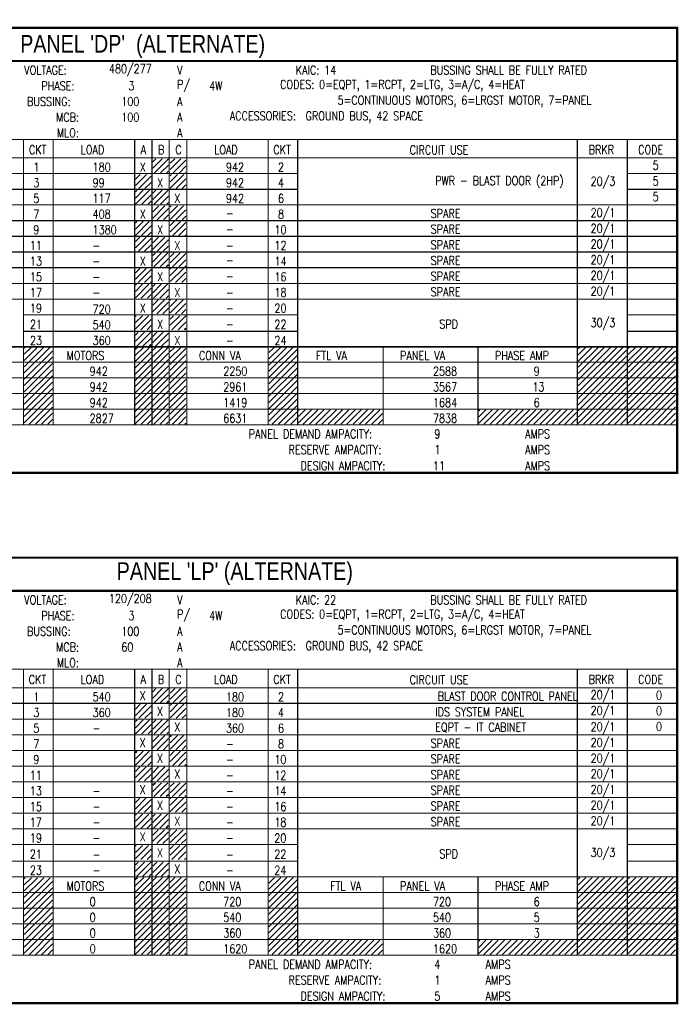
# Model space of a CAD drawing. Header units: inches. Extents: x 0.5 to 30.2, y 5.7 to 19.7.
# Tile 3 of 3: x 20.8 to 30.2, y 5.7 to 19.7. Entities that reach past the tile are written whole.
import ezdxf

# ---------------------------------------------------------------- set-up
doc = ezdxf.new("R2010")
doc.units = ezdxf.units.IN
doc.header["$MEASUREMENT"] = 0
doc.layers.add('E-ANNO-NOTE', color=2, linetype='Continuous')
doc.layers.add('G-Bgrd-Std-Scrn', color=8, linetype='Continuous', lineweight=35)
doc.styles.add('Annotative', font='romans.shx', dxfattribs={"width": 0.8, "height": 0.125})
doc.styles.add('TITLES', font='swiss.ttf', dxfattribs={"width": 0.8, "height": 0.25})
pattern_1 = [(45, (15.00845, 12.01148), (-0.04419417, 0.04419417), [])]
pattern_2 = [(45, (15.00845, 10), (-0.04419417, 0.04419417), [])]
pattern_3 = [(45, (15.00845, 4.48646), (-0.04419417, 0.04419417), [])]
pattern_4 = [(45, (15.00845, 2.48404), (-0.04419417, 0.04419417), [])]

msp = doc.modelspace()

# ---------------------------------------------------------------- hatches: boundary and pattern name
at = {"layer": 'G-Bgrd-Std-Scrn'}
h = msp.add_hatch(dxfattribs=at)
h.set_pattern_fill('ANSI31', color=256, scale=0.5)
h.set_pattern_definition(pattern_2)
h.paths.add_polyline_path([(22.918, 17.733), (22.696, 17.733), (22.696, 17.534), (22.918, 17.534)])
h = msp.add_hatch(dxfattribs=at)
h.set_pattern_fill('ANSI31', color=256, scale=0.5)
h.set_pattern_definition(pattern_2)
h.paths.add_polyline_path([(23.165, 17.733), (22.943, 17.733), (22.943, 17.534), (23.165, 17.534)])
h = msp.add_hatch(dxfattribs=at)
h.set_pattern_fill('ANSI31', color=256, scale=0.5)
h.set_pattern_definition(pattern_2)
h.paths.add_polyline_path([(22.672, 17.51), (22.45, 17.51), (22.45, 17.311), (22.672, 17.311)])
h = msp.add_hatch(dxfattribs=at)
h.set_pattern_fill('ANSI31', color=256, scale=0.5)
h.set_pattern_definition(pattern_2)
h.paths.add_polyline_path([(23.165, 17.51), (22.943, 17.51), (22.943, 17.311), (23.165, 17.311)])
h = msp.add_hatch(dxfattribs=at)
h.set_pattern_fill('ANSI31', color=256, scale=0.5)
h.set_pattern_definition(pattern_2)
h.paths.add_polyline_path([(22.672, 17.288), (22.45, 17.288), (22.45, 17.09), (22.672, 17.09)])
h = msp.add_hatch(dxfattribs=at)
h.set_pattern_fill('ANSI31', color=256, scale=0.5)
h.set_pattern_definition(pattern_2)
h.paths.add_polyline_path([(22.918, 17.288), (22.696, 17.288), (22.696, 17.09), (22.918, 17.09)])
h = msp.add_hatch(dxfattribs=at)
h.set_pattern_fill('ANSI31', color=256, scale=0.5)
h.set_pattern_definition(pattern_2)
h.paths.add_polyline_path([(22.918, 17.065), (22.696, 17.065), (22.696, 16.866), (22.918, 16.866)])
h = msp.add_hatch(dxfattribs=at)
h.set_pattern_fill('ANSI31', color=256, scale=0.5)
h.set_pattern_definition(pattern_2)
h.paths.add_polyline_path([(23.165, 17.065), (22.943, 17.065), (22.943, 16.866), (23.165, 16.866)])
h = msp.add_hatch(dxfattribs=at)
h.set_pattern_fill('ANSI31', color=256, scale=0.5)
h.set_pattern_definition(pattern_2)
h.paths.add_polyline_path([(22.672, 16.843), (22.45, 16.843), (22.45, 16.644), (22.672, 16.644)])
h = msp.add_hatch(dxfattribs=at)
h.set_pattern_fill('ANSI31', color=256, scale=0.5)
h.set_pattern_definition(pattern_2)
h.paths.add_polyline_path([(23.165, 16.843), (22.943, 16.843), (22.943, 16.644), (23.165, 16.644)])
h = msp.add_hatch(dxfattribs=at)
h.set_pattern_fill('ANSI31', color=256, scale=0.5)
h.set_pattern_definition(pattern_2)
h.paths.add_polyline_path([(22.672, 16.621), (22.45, 16.621), (22.45, 16.422), (22.672, 16.422)])
h = msp.add_hatch(dxfattribs=at)
h.set_pattern_fill('ANSI31', color=256, scale=0.5)
h.set_pattern_definition(pattern_2)
h.paths.add_polyline_path([(22.918, 16.621), (22.696, 16.621), (22.696, 16.422), (22.918, 16.422)])
h = msp.add_hatch(dxfattribs=at)
h.set_pattern_fill('ANSI31', color=256, scale=0.5)
h.set_pattern_definition(pattern_2)
h.paths.add_polyline_path([(22.918, 16.398), (22.696, 16.398), (22.696, 16.199), (22.918, 16.199)])
h = msp.add_hatch(dxfattribs=at)
h.set_pattern_fill('ANSI31', color=256, scale=0.5)
h.set_pattern_definition(pattern_2)
h.paths.add_polyline_path([(23.165, 16.398), (22.943, 16.398), (22.943, 16.199), (23.165, 16.199)])
h = msp.add_hatch(dxfattribs=at)
h.set_pattern_fill('ANSI31', color=256, scale=0.5)
h.set_pattern_definition(pattern_2)
h.paths.add_polyline_path([(22.672, 16.177), (22.45, 16.177), (22.45, 15.978), (22.672, 15.978)])
h = msp.add_hatch(dxfattribs=at)
h.set_pattern_fill('ANSI31', color=256, scale=0.5)
h.set_pattern_definition(pattern_2)
h.paths.add_polyline_path([(23.165, 16.177), (22.943, 16.177), (22.943, 15.978), (23.165, 15.978)])
h = msp.add_hatch(dxfattribs=at)
h.set_pattern_fill('ANSI31', color=256, scale=0.5)
h.set_pattern_definition(pattern_2)
h.paths.add_polyline_path([(22.672, 15.952), (22.45, 15.952), (22.45, 15.754), (22.672, 15.754)])
h = msp.add_hatch(dxfattribs=at)
h.set_pattern_fill('ANSI31', color=256, scale=0.5)
h.set_pattern_definition(pattern_2)
h.paths.add_polyline_path([(22.918, 15.952), (22.696, 15.952), (22.696, 15.754), (22.918, 15.754)])
h = msp.add_hatch(dxfattribs=at)
h.set_pattern_fill('ANSI31', color=256, scale=0.5)
h.set_pattern_definition(pattern_2)
h.paths.add_polyline_path([(22.918, 15.731), (22.696, 15.731), (22.696, 15.533), (22.918, 15.533)])
h = msp.add_hatch(dxfattribs=at)
h.set_pattern_fill('ANSI31', color=256, scale=0.5)
h.set_pattern_definition(pattern_2)
h.paths.add_polyline_path([(23.165, 15.731), (22.943, 15.731), (22.943, 15.533), (23.165, 15.533)])
h = msp.add_hatch(dxfattribs=at)
h.set_pattern_fill('ANSI31', color=256, scale=0.5)
h.set_pattern_definition(pattern_2)
h.paths.add_polyline_path([(22.672, 15.507), (22.45, 15.507), (22.45, 15.308), (22.672, 15.308)])
h = msp.add_hatch(dxfattribs=at)
h.set_pattern_fill('ANSI31', color=256, scale=0.5)
h.set_pattern_definition(pattern_2)
h.paths.add_polyline_path([(23.165, 15.507), (22.943, 15.507), (22.943, 15.308), (23.165, 15.308)])
h = msp.add_hatch(dxfattribs=at)
h.set_pattern_fill('ANSI31', color=256, scale=0.5)
h.set_pattern_definition(pattern_2)
h.paths.add_polyline_path([(22.672, 15.272), (22.45, 15.272), (22.45, 15.073), (22.672, 15.073)])
h = msp.add_hatch(dxfattribs=at)
h.set_pattern_fill('ANSI31', color=256, scale=0.5)
h.set_pattern_definition(pattern_2)
h.paths.add_polyline_path([(22.918, 15.272), (22.696, 15.272), (22.696, 15.073), (22.918, 15.073)])
h = msp.add_hatch(dxfattribs=at)
h.set_pattern_fill('ANSI31', color=256, scale=0.5)
h.set_pattern_definition(pattern_1)
h.paths.add_polyline_path([(21.273, 15.059), (20.873, 15.059), (20.873, 13.967), (21.273, 13.967)])
h = msp.add_hatch(dxfattribs=at)
h.set_pattern_fill('ANSI31', color=256, scale=0.5)
h.set_pattern_definition(pattern_1)
h.paths.add_polyline_path([(22.675, 15.062), (22.448, 15.062), (22.448, 13.968), (22.675, 13.968)])
h = msp.add_hatch(dxfattribs=at)
h.set_pattern_fill('ANSI31', color=256, scale=0.5)
h.set_pattern_definition(pattern_1)
h.paths.add_polyline_path([(22.92, 15.062), (22.694, 15.062), (22.694, 13.968), (22.92, 13.968)])
h = msp.add_hatch(dxfattribs=at)
h.set_pattern_fill('ANSI31', color=256, scale=0.5)
h.set_pattern_definition(pattern_1)
h.paths.add_polyline_path([(23.167, 15.062), (22.94, 15.062), (22.94, 13.968), (23.167, 13.968)])
h = msp.add_hatch(dxfattribs=at)
h.set_pattern_fill('ANSI31', color=256, scale=0.5)
h.set_pattern_definition(pattern_1)
h.paths.add_polyline_path([(24.743, 15.062), (24.344, 15.062), (24.344, 13.968), (24.743, 13.968)])
h = msp.add_hatch(dxfattribs=at)
h.set_pattern_fill('ANSI31', color=256, scale=0.5)
h.set_pattern_definition(pattern_1)
h.paths.add_polyline_path([(29.419, 15.062), (28.732, 15.062), (28.732, 13.968), (29.419, 13.968)])
h = msp.add_hatch(dxfattribs=at)
h.set_pattern_fill('ANSI31', color=256, scale=0.5)
h.set_pattern_definition(pattern_1)
h.paths.add_polyline_path([(30.115, 15.062), (29.442, 15.062), (29.442, 13.968), (30.115, 13.968)])
h = msp.add_hatch(dxfattribs=at)
h.set_pattern_fill('ANSI31', color=256, scale=0.5)
h.set_pattern_definition(pattern_1)
h.paths.add_polyline_path([(25.955, 14.172), (24.762, 14.172), (24.762, 13.968), (25.955, 13.968)])
h = msp.add_hatch(dxfattribs=at)
h.set_pattern_fill('ANSI31', color=256, scale=0.5)
h.set_pattern_definition(pattern_1)
h.paths.add_polyline_path([(28.709, 14.172), (27.321, 14.172), (27.321, 13.968), (28.709, 13.968)])
h = msp.add_hatch(dxfattribs=at)
h.set_pattern_fill('ANSI31', color=256, scale=0.5)
h.set_pattern_definition(pattern_4)
h.paths.add_polyline_path([(22.918, 10.217), (22.696, 10.217), (22.696, 10.018), (22.918, 10.018)])
h = msp.add_hatch(dxfattribs=at)
h.set_pattern_fill('ANSI31', color=256, scale=0.5)
h.set_pattern_definition(pattern_4)
h.paths.add_polyline_path([(23.165, 10.217), (22.943, 10.217), (22.943, 10.018), (23.165, 10.018)])
h = msp.add_hatch(dxfattribs=at)
h.set_pattern_fill('ANSI31', color=256, scale=0.5)
h.set_pattern_definition(pattern_4)
h.paths.add_polyline_path([(22.672, 9.994), (22.45, 9.994), (22.45, 9.795), (22.672, 9.795)])
h = msp.add_hatch(dxfattribs=at)
h.set_pattern_fill('ANSI31', color=256, scale=0.5)
h.set_pattern_definition(pattern_4)
h.paths.add_polyline_path([(23.165, 9.994), (22.943, 9.994), (22.943, 9.795), (23.165, 9.795)])
h = msp.add_hatch(dxfattribs=at)
h.set_pattern_fill('ANSI31', color=256, scale=0.5)
h.set_pattern_definition(pattern_4)
h.paths.add_polyline_path([(22.672, 9.772), (22.45, 9.772), (22.45, 9.574), (22.672, 9.574)])
h = msp.add_hatch(dxfattribs=at)
h.set_pattern_fill('ANSI31', color=256, scale=0.5)
h.set_pattern_definition(pattern_4)
h.paths.add_polyline_path([(22.918, 9.772), (22.696, 9.772), (22.696, 9.574), (22.918, 9.574)])
h = msp.add_hatch(dxfattribs=at)
h.set_pattern_fill('ANSI31', color=256, scale=0.5)
h.set_pattern_definition(pattern_4)
h.paths.add_polyline_path([(22.918, 9.549), (22.696, 9.549), (22.696, 9.35), (22.918, 9.35)])
h = msp.add_hatch(dxfattribs=at)
h.set_pattern_fill('ANSI31', color=256, scale=0.5)
h.set_pattern_definition(pattern_4)
h.paths.add_polyline_path([(23.165, 9.549), (22.943, 9.549), (22.943, 9.35), (23.165, 9.35)])
h = msp.add_hatch(dxfattribs=at)
h.set_pattern_fill('ANSI31', color=256, scale=0.5)
h.set_pattern_definition(pattern_4)
h.paths.add_polyline_path([(22.672, 9.327), (22.45, 9.327), (22.45, 9.128), (22.672, 9.128)])
h = msp.add_hatch(dxfattribs=at)
h.set_pattern_fill('ANSI31', color=256, scale=0.5)
h.set_pattern_definition(pattern_4)
h.paths.add_polyline_path([(23.165, 9.327), (22.943, 9.327), (22.943, 9.128), (23.165, 9.128)])
h = msp.add_hatch(dxfattribs=at)
h.set_pattern_fill('ANSI31', color=256, scale=0.5)
h.set_pattern_definition(pattern_4)
h.paths.add_polyline_path([(22.672, 9.105), (22.45, 9.105), (22.45, 8.906), (22.672, 8.906)])
h = msp.add_hatch(dxfattribs=at)
h.set_pattern_fill('ANSI31', color=256, scale=0.5)
h.set_pattern_definition(pattern_4)
h.paths.add_polyline_path([(22.918, 9.105), (22.696, 9.105), (22.696, 8.906), (22.918, 8.906)])
h = msp.add_hatch(dxfattribs=at)
h.set_pattern_fill('ANSI31', color=256, scale=0.5)
h.set_pattern_definition(pattern_4)
h.paths.add_polyline_path([(22.918, 8.882), (22.696, 8.882), (22.696, 8.684), (22.918, 8.684)])
h = msp.add_hatch(dxfattribs=at)
h.set_pattern_fill('ANSI31', color=256, scale=0.5)
h.set_pattern_definition(pattern_4)
h.paths.add_polyline_path([(23.165, 8.882), (22.943, 8.882), (22.943, 8.684), (23.165, 8.684)])
h = msp.add_hatch(dxfattribs=at)
h.set_pattern_fill('ANSI31', color=256, scale=0.5)
h.set_pattern_definition(pattern_4)
h.paths.add_polyline_path([(22.672, 8.661), (22.45, 8.661), (22.45, 8.462), (22.672, 8.462)])
h = msp.add_hatch(dxfattribs=at)
h.set_pattern_fill('ANSI31', color=256, scale=0.5)
h.set_pattern_definition(pattern_4)
h.paths.add_polyline_path([(23.165, 8.661), (22.943, 8.661), (22.943, 8.462), (23.165, 8.462)])
h = msp.add_hatch(dxfattribs=at)
h.set_pattern_fill('ANSI31', color=256, scale=0.5)
h.set_pattern_definition(pattern_4)
h.paths.add_polyline_path([(22.672, 8.436), (22.45, 8.436), (22.45, 8.238), (22.672, 8.238)])
h = msp.add_hatch(dxfattribs=at)
h.set_pattern_fill('ANSI31', color=256, scale=0.5)
h.set_pattern_definition(pattern_4)
h.paths.add_polyline_path([(22.918, 8.436), (22.696, 8.436), (22.696, 8.238), (22.918, 8.238)])
h = msp.add_hatch(dxfattribs=at)
h.set_pattern_fill('ANSI31', color=256, scale=0.5)
h.set_pattern_definition(pattern_4)
h.paths.add_polyline_path([(22.918, 8.215), (22.696, 8.215), (22.696, 8.017), (22.918, 8.017)])
h = msp.add_hatch(dxfattribs=at)
h.set_pattern_fill('ANSI31', color=256, scale=0.5)
h.set_pattern_definition(pattern_4)
h.paths.add_polyline_path([(23.165, 8.215), (22.943, 8.215), (22.943, 8.017), (23.165, 8.017)])
h = msp.add_hatch(dxfattribs=at)
h.set_pattern_fill('ANSI31', color=256, scale=0.5)
h.set_pattern_definition(pattern_4)
h.paths.add_polyline_path([(22.672, 7.991), (22.45, 7.991), (22.45, 7.792), (22.672, 7.792)])
h = msp.add_hatch(dxfattribs=at)
h.set_pattern_fill('ANSI31', color=256, scale=0.5)
h.set_pattern_definition(pattern_4)
h.paths.add_polyline_path([(23.165, 7.991), (22.943, 7.991), (22.943, 7.792), (23.165, 7.792)])
h = msp.add_hatch(dxfattribs=at)
h.set_pattern_fill('ANSI31', color=256, scale=0.5)
h.set_pattern_definition(pattern_4)
h.paths.add_polyline_path([(22.672, 7.756), (22.45, 7.756), (22.45, 7.557), (22.672, 7.557)])
h = msp.add_hatch(dxfattribs=at)
h.set_pattern_fill('ANSI31', color=256, scale=0.5)
h.set_pattern_definition(pattern_4)
h.paths.add_polyline_path([(22.918, 7.756), (22.696, 7.756), (22.696, 7.557), (22.918, 7.557)])
h = msp.add_hatch(dxfattribs=at)
h.set_pattern_fill('ANSI31', color=256, scale=0.5)
h.set_pattern_definition(pattern_3)
h.paths.add_polyline_path([(21.273, 7.534), (20.873, 7.534), (20.873, 6.442), (21.273, 6.442)])
h = msp.add_hatch(dxfattribs=at)
h.set_pattern_fill('ANSI31', color=256, scale=0.5)
h.set_pattern_definition(pattern_3)
h.paths.add_polyline_path([(22.675, 7.537), (22.448, 7.537), (22.448, 6.443), (22.675, 6.443)])
h = msp.add_hatch(dxfattribs=at)
h.set_pattern_fill('ANSI31', color=256, scale=0.5)
h.set_pattern_definition(pattern_3)
h.paths.add_polyline_path([(22.92, 7.537), (22.694, 7.537), (22.694, 6.443), (22.92, 6.443)])
h = msp.add_hatch(dxfattribs=at)
h.set_pattern_fill('ANSI31', color=256, scale=0.5)
h.set_pattern_definition(pattern_3)
h.paths.add_polyline_path([(23.167, 7.537), (22.94, 7.537), (22.94, 6.443), (23.167, 6.443)])
h = msp.add_hatch(dxfattribs=at)
h.set_pattern_fill('ANSI31', color=256, scale=0.5)
h.set_pattern_definition(pattern_3)
h.paths.add_polyline_path([(24.743, 7.537), (24.344, 7.537), (24.344, 6.443), (24.743, 6.443)])
h = msp.add_hatch(dxfattribs=at)
h.set_pattern_fill('ANSI31', color=256, scale=0.5)
h.set_pattern_definition(pattern_3)
h.paths.add_polyline_path([(29.419, 7.537), (28.732, 7.537), (28.732, 6.443), (29.419, 6.443)])
h = msp.add_hatch(dxfattribs=at)
h.set_pattern_fill('ANSI31', color=256, scale=0.5)
h.set_pattern_definition(pattern_3)
h.paths.add_polyline_path([(30.115, 7.537), (29.442, 7.537), (29.442, 6.443), (30.115, 6.443)])
h = msp.add_hatch(dxfattribs=at)
h.set_pattern_fill('ANSI31', color=256, scale=0.5)
h.set_pattern_definition(pattern_3)
h.paths.add_polyline_path([(25.955, 6.647), (24.762, 6.647), (24.762, 6.443), (25.955, 6.443)])
h = msp.add_hatch(dxfattribs=at)
h.set_pattern_fill('ANSI31', color=256, scale=0.5)
h.set_pattern_definition(pattern_3)
h.paths.add_polyline_path([(28.709, 6.647), (27.321, 6.647), (27.321, 6.443), (28.709, 6.443)])

# ---------------------------------------------------------------- linework, layer by layer
at = {"layer": 'E-ANNO-NOTE', "lineweight": -3, "const_width": 0.0312}
for points in [[(30.137, 13.279), (15.477, 13.279), (15.477, 19.591), (30.137, 19.591)], [(30.137, 5.754), (15.477, 5.754), (15.477, 12.075), (30.137, 12.075)]]:
    msp.add_lwpolyline(points, close=True, dxfattribs=at)
at = {"layer": 'E-ANNO-NOTE', "lineweight": -3}
for points, const_width in [([(15.477, 19.12), (30.137, 19.12)], 0.0312), ([(15.477, 18.007), (30.137, 18.007)], 0.0156), ([(20.863, 13.959), (20.863, 18.007)], 0.0156), ([(21.282, 13.959), (21.282, 18.007)], 0.0156), ([(22.439, 13.959), (22.439, 18.007)], 0.0156), ([(22.685, 13.959), (22.685, 18.007)], 0.0156), ([(22.93, 13.959), (22.93, 18.007)], 0.0156), ([(23.178, 13.959), (23.178, 18.007)], 0.0156), ([(24.333, 13.959), (24.333, 18.007)], 0.0156), ([(24.752, 13.959), (24.752, 18.007)], 0.0156), ([(28.72, 13.968), (28.72, 18.007)], 0.0156), ([(29.429, 13.968), (29.429, 18.007)], 0.0156), ([(15.477, 17.745), (30.137, 17.745)], 0.0156), ([(16.128, 17.523), (24.752, 17.523)], 0.0156), ([(29.438, 17.523), (30.119, 17.523)], 0.0156), ([(16.128, 17.3), (24.752, 17.3)], 0.0156), ([(29.438, 17.3), (30.119, 17.3)], 0.0156), ([(15.468, 17.078), (30.128, 17.078)], 0.0156), ([(15.468, 16.855), (29.429, 16.855)], 0.0156), ([(29.438, 16.855), (30.119, 16.855)], 0.0156), ([(15.468, 16.633), (29.429, 16.633)], 0.0156), ([(29.438, 16.633), (30.119, 16.633)], 0.0156), ([(15.468, 16.41), (30.128, 16.41)], 0.0156), ([(15.468, 16.188), (29.429, 16.188)], 0.0156), ([(29.438, 16.188), (30.119, 16.188)], 0.0156), ([(15.468, 15.965), (29.429, 15.965)], 0.0156), ([(29.438, 15.965), (30.119, 15.965)], 0.0156), ([(15.477, 15.743), (30.137, 15.743)], 0.0156), ([(20.863, 15.52), (24.752, 15.52)], 0.0156), ([(29.438, 15.52), (30.119, 15.52)], 0.0156), ([(20.863, 15.285), (24.752, 15.285)], 0.0156), ([(29.438, 15.285), (30.119, 15.285)], 0.0156), ([(15.477, 15.071), (30.137, 15.071)], 0.0156), ([(15.477, 15.062), (30.137, 15.062)], 0.0156), ([(25.965, 13.968), (25.965, 15.062)], 0.0156), ([(27.31, 13.968), (27.31, 15.062)], 0.0156), ([(15.477, 14.849), (30.137, 14.849)], 0.0156), ([(15.477, 14.626), (30.137, 14.626)], 0.0156), ([(15.477, 14.404), (30.137, 14.404)], 0.0156), ([(15.477, 14.181), (30.137, 14.181)], 0.0156), ([(15.477, 13.959), (30.137, 13.959)], 0.0156), ([(15.477, 11.604), (30.137, 11.604)], 0.0312), ([(15.477, 10.491), (30.137, 10.491)], 0.0156), ([(20.863, 6.434), (20.863, 10.491)], 0.0156), ([(21.282, 6.434), (21.282, 10.491)], 0.0156), ([(22.439, 6.434), (22.439, 10.491)], 0.0156), ([(22.685, 6.434), (22.685, 10.491)], 0.0156), ([(22.93, 6.434), (22.93, 10.491)], 0.0156), ([(23.178, 6.434), (23.178, 10.491)], 0.0156), ([(24.333, 6.434), (24.333, 10.491)], 0.0156), ([(24.752, 6.434), (24.752, 10.491)], 0.0156), ([(28.72, 6.443), (28.72, 10.491)], 0.0156), ([(29.429, 6.443), (29.429, 10.491)], 0.0156), ([(15.477, 10.229), (30.137, 10.229)], 0.0156), ([(15.468, 10.007), (29.429, 10.007)], 0.0156), ([(29.438, 10.007), (30.119, 10.007)], 0.0156), ([(15.468, 9.784), (29.429, 9.784)], 0.0156), ([(29.438, 9.784), (30.119, 9.784)], 0.0156), ([(15.468, 9.562), (30.128, 9.562)], 0.0156), ([(15.468, 9.339), (29.429, 9.339)], 0.0156), ([(29.438, 9.339), (30.119, 9.339)], 0.0156), ([(15.468, 9.117), (29.429, 9.117)], 0.0156), ([(29.438, 9.117), (30.119, 9.117)], 0.0156), ([(15.468, 8.894), (30.128, 8.894)], 0.0156), ([(15.468, 8.672), (29.429, 8.672)], 0.0156), ([(29.438, 8.672), (30.119, 8.672)], 0.0156), ([(15.468, 8.449), (29.429, 8.449)], 0.0156), ([(29.438, 8.449), (30.119, 8.449)], 0.0156), ([(15.477, 8.227), (30.137, 8.227)], 0.0156), ([(15.468, 8.004), (24.752, 8.004)], 0.0156), ([(29.438, 8.004), (30.119, 8.004)], 0.0156), ([(15.468, 7.769), (24.752, 7.769)], 0.0156), ([(29.438, 7.769), (30.119, 7.769)], 0.0156), ([(15.477, 7.546), (30.137, 7.546)], 0.0156), ([(15.477, 7.546), (30.137, 7.546)], 0.0156), ([(25.965, 6.443), (25.965, 7.537)], 0.0156), ([(27.31, 6.443), (27.31, 7.537)], 0.0156), ([(15.477, 7.324), (30.137, 7.324)], 0.0156), ([(15.477, 7.101), (30.137, 7.101)], 0.0156), ([(15.477, 6.879), (30.137, 6.879)], 0.0156), ([(15.477, 6.656), (30.137, 6.656)], 0.0156), ([(15.477, 6.434), (30.137, 6.434)], 0.0156)]:
    msp.add_lwpolyline(points, dxfattribs=dict(at, const_width=const_width))

# ---------------------------------------------------------------- texts
at = {"layer": 'E-ANNO-NOTE', "lineweight": -3, "insert": (20.815, 19.327), "char_height": 0.25, "width": 3.94785, "attachment_point": 4, "style": 'TITLES'}
msp.add_mtext("PANEL 'DP'  (ALTERNATE)", dxfattribs=at)
at = {"layer": 'E-ANNO-NOTE', "lineweight": -3, "attachment_point": 4}
for s, insert, char_height, style in [('VOLTAGE:', (20.871, 18.99), 0.125, 'Annotative'), ('480/277', (22.073, 18.99), 0.125, 'Annotative'), ('V', (23.041, 18.99), 0.125, 'Annotative'), ('KAIC: 14', (24.724, 18.99), 0.125, 'Annotative'), ('BUSSING SHALL BE FULLY RATED', (26.633, 18.99), 0.125, 'Annotative'), ('PHASE:', (21.114, 18.767), 0.125, 'Annotative'), ('3', (22.349, 18.767), 0.125, 'Annotative'), ('P/', (23.041, 18.767), 0.125, 'Annotative'), ('4W', (23.495, 18.767), 0.125, 'Annotative'), ('CODES: 0=EQPT, 1=RCPT, 2=LTG, 3=A/C, 4=HEAT', (24.503, 18.767), 0.125, 'Annotative'), ('BUSSING:', (20.912, 18.545), 0.125, 'Annotative'), ('100', (22.249, 18.545), 0.125, 'Annotative'), ('A', (23.041, 18.545), 0.125, 'Annotative'), ('5=CONTINUOUS MOTORS, 6=LRGST MOTOR, 7=PANEL', (25.317, 18.545), 0.125, 'Annotative'), ('MCB:', (21.324, 18.322), 0.125, 'Annotative'), ('100', (22.249, 18.322), 0.125, 'Annotative'), ('A', (23.041, 18.322), 0.125, 'Annotative'), ('ACCESSORIES:  GROUND BUS, 42 SPACE', (23.788, 18.322), 0.125, 'Annotative'), ('MLO:', (21.334, 18.1), 0.125, 'Annotative'), ('A', (23.041, 18.1), 0.125, 'Annotative'), ('CKT', (20.938, 17.862), 0.125, 'Annotative'), ('LOAD', (21.673, 17.862), 0.125, 'Annotative'), ('A', (22.524, 17.862), 0.125, 'Annotative'), ('B', (22.769, 17.862), 0.125, 'Annotative'), ('C', (23.015, 17.862), 0.125, 'Annotative'), ('LOAD', (23.567, 17.862), 0.125, 'Annotative'), ('CKT', (24.407, 17.862), 0.125, 'Annotative'), ('CIRCUIT USE', (26.342, 17.858), 0.125, 'Annotative'), ('BRKR', (28.882, 17.862), 0.125, 'Annotative'), ('CODE', (29.583, 17.862), 0.125, 'Annotative'), ('1', (21.002, 17.615), 0.125, 'Annotative'), ('\\pxqc;180', (21.841, 17.615), 0.125, 'Annotative'), ('X', (22.512, 17.615), 0.125, 'Annotative'), ('\\pxqc;942', (23.734, 17.615), 0.125, 'Annotative'), ('2', (24.472, 17.615), 0.125, 'Annotative'), ('\\pxqc;5', (29.768, 17.64), 0.125, 'Annotative'), ('3', (21.002, 17.393), 0.125, 'Annotative'), ('X', (22.758, 17.393), 0.125, 'Annotative'), ('4', (24.472, 17.393), 0.125, 'Annotative'), ('\\pxqc;PWR - BLAST DOOR (2HP)', (26.703, 17.402), 0.125, 'Annotative'), ('20/3', (28.908, 17.393), 0.125, 'Annotative'), ('\\pxqc;5', (29.768, 17.417), 0.125, 'Annotative'), ('\\pxqc;99', (21.841, 17.393), 0.125, 'Annotative'), ('\\pxqc;942', (23.734, 17.393), 0.125, 'Annotative'), ('5', (21.002, 17.171), 0.125, 'Annotative'), ('\\pxqc;117', (21.841, 17.171), 0.125, 'Annotative'), ('X', (23.003, 17.171), 0.125, 'Annotative'), ('\\pxqc;942', (23.734, 17.17), 0.125, 'Annotative'), ('6', (24.472, 17.171), 0.125, 'Annotative'), ('\\pxqc;5', (29.768, 17.195), 0.125, 'Annotative'), ('7', (21.002, 16.948), 0.125, 'Annotative'), ('\\pxqc;408', (21.841, 16.948), 0.125, 'Annotative'), ('X', (22.512, 16.948), 0.125, 'Annotative'), ('-', (23.734, 16.961), 0.125, 'Annotative'), ('8', (24.472, 16.948), 0.125, 'Annotative'), ('SPARE', (26.639, 16.957), 0.125, 'Annotative'), ('20/1', (28.908, 16.948), 0.125, 'Annotative'), ('9', (21.002, 16.725), 0.125, 'Annotative'), ('\\pxqc;1380', (21.841, 16.726), 0.125, 'Annotative'), ('X', (22.758, 16.725), 0.125, 'Annotative'), ('10', (24.422, 16.725), 0.125, 'Annotative'), ('SPARE', (26.639, 16.735), 0.125, 'Annotative'), ('20/1', (28.908, 16.725), 0.125, 'Annotative'), ('-', (23.734, 16.732), 0.125, 'Annotative'), ('11', (20.952, 16.503), 0.125, 'Annotative'), ('-', (21.839, 16.503), 0.125, 'Annotative'), ('X', (23.003, 16.503), 0.125, 'Annotative'), ('-', (23.734, 16.503), 0.125, 'Annotative'), ('12', (24.422, 16.503), 0.125, 'Annotative'), ('SPARE', (26.639, 16.512), 0.125, 'Annotative'), ('20/1', (28.908, 16.503), 0.125, 'Annotative'), ('13', (20.952, 16.28), 0.125, 'Annotative'), ('X', (22.512, 16.28), 0.125, 'Annotative'), ('14', (24.422, 16.28), 0.125, 'Annotative'), ('SPARE', (26.639, 16.29), 0.125, 'Annotative'), ('20/1', (28.908, 16.28), 0.125, 'Annotative'), ('-', (21.839, 16.28), 0.125, 'Annotative'), ('-', (23.734, 16.294), 0.125, 'Annotative'), ('15', (20.952, 16.058), 0.125, 'Annotative'), ('-', (21.839, 16.058), 0.125, 'Annotative'), ('X', (22.758, 16.058), 0.125, 'Annotative'), ('-', (23.734, 16.065), 0.125, 'Annotative'), ('16', (24.422, 16.058), 0.125, 'Annotative'), ('SPARE', (26.639, 16.067), 0.125, 'Annotative'), ('20/1', (28.908, 16.058), 0.125, 'Annotative'), ('SPARE', (26.639, 15.845), 0.125, 'Annotative'), ('20/1', (28.908, 15.835), 0.125, 'Annotative'), ('17', (20.952, 15.835), 0.125, 'Annotative'), ('-', (21.839, 15.835), 0.125, 'Annotative'), ('X', (23.003, 15.835), 0.125, 'Annotative'), ('-', (23.734, 15.835), 0.125, 'Annotative'), ('18', (24.422, 15.835), 0.125, 'Annotative'), ('19', (20.952, 15.613), 0.125, 'Annotative'), ('\\pxqc;720', (21.841, 15.6), 0.125, 'Annotative'), ('X', (22.512, 15.613), 0.125, 'Annotative'), ('20', (24.422, 15.613), 0.125, 'Annotative'), ('-', (23.734, 15.613), 0.125, 'Annotative'), ('21', (20.952, 15.384), 0.125, 'Annotative'), ('\\pxqc;540', (21.841, 15.377), 0.125, 'Annotative'), ('X', (22.758, 15.384), 0.125, 'Annotative'), ('-', (23.734, 15.384), 0.125, 'Annotative'), ('22', (24.422, 15.384), 0.125, 'Annotative'), ('SPD', (26.76, 15.387), 0.125, 'Annotative'), ('30/3', (28.908, 15.387), 0.125, 'Annotative'), ('23', (20.952, 15.155), 0.125, 'Annotative'), ('X', (23.003, 15.155), 0.125, 'Annotative'), ('24', (24.422, 15.155), 0.125, 'Annotative'), ('\\pxqc;360', (21.841, 15.155), 0.125, 'Annotative'), ('-', (23.734, 15.155), 0.125, 'Annotative'), ('MOTORS', (21.473, 14.941), 0.125, 'Annotative'), ('CONN VA', (23.35, 14.941), 0.125, 'Annotative'), ('FTL VA', (25.01, 14.941), 0.125, 'Annotative'), ('PANEL VA', (26.205, 14.941), 0.125, 'Annotative'), ('PHASE AMP', (27.551, 14.941), 0.125, 'Annotative'), ('\\pxqc;942', (21.801, 14.719), 0.125, 'Annotative'), ('\\pxqc;2250', (23.695, 14.719), 0.125, 'Annotative'), ('\\pxqc;2588', (26.672, 14.719), 0.125, 'Annotative'), ('\\pxqc;9', (28.082, 14.719), 0.125, 'Annotative'), ('\\pxqc;942', (21.801, 14.496), 0.125, 'Annotative'), ('\\pxqc;2961', (23.695, 14.496), 0.125, 'Annotative'), ('\\pxqc;3567', (26.672, 14.496), 0.125, 'Annotative'), ('\\pxqc;13', (28.082, 14.496), 0.125, 'Annotative'), ('\\pxqc;942', (21.801, 14.274), 0.125, 'Annotative'), ('\\pxqc;1419', (23.695, 14.274), 0.125, 'Annotative'), ('\\pxqc;1684', (26.672, 14.274), 0.125, 'Annotative'), ('\\pxqc;6', (28.082, 14.274), 0.125, 'Annotative'), ('\\pxqc;2827', (21.801, 14.051), 0.125, 'Annotative'), ('\\pxqc;6631', (23.695, 14.051), 0.125, 'Annotative'), ('\\pxqc;7838', (26.672, 14.051), 0.125, 'Annotative'), ('PANEL DEMAND AMPACITY:', (24.058, 13.829), 0.125, 'Annotative'), ('\\pxqc;9', (26.672, 13.829), 0.125, 'Annotative'), ('AMPS', (27.978, 13.829), 0.125, 'Annotative'), ('RESERVE AMPACITY:', (24.622, 13.606), 0.125, 'Annotative'), ('\\pxqc;1', (26.672, 13.606), 0.125, 'Annotative'), ('AMPS', (27.978, 13.606), 0.125, 'Annotative'), ('DESIGN AMPACITY:', (24.792, 13.378), 0.125, 'Annotative'), ('\\pxqc;11', (26.672, 13.378), 0.125, 'Annotative'), ('AMPS', (27.978, 13.378), 0.125, 'Annotative'), ("PANEL 'LP' (ALTERNATE)", (22.184, 11.847), 0.25, 'TITLES'), ('VOLTAGE:', (20.871, 11.474), 0.125, 'Annotative'), ('120/208', (22.073, 11.474), 0.125, 'Annotative'), ('V', (23.041, 11.474), 0.125, 'Annotative'), ('KAIC: 22', (24.724, 11.474), 0.125, 'Annotative'), ('BUSSING SHALL BE FULLY RATED', (26.633, 11.474), 0.125, 'Annotative'), ('PHASE:', (21.114, 11.251), 0.125, 'Annotative'), ('3', (22.349, 11.251), 0.125, 'Annotative'), ('P/', (23.041, 11.251), 0.125, 'Annotative'), ('4W', (23.495, 11.251), 0.125, 'Annotative'), ('CODES: 0=EQPT, 1=RCPT, 2=LTG, 3=A/C, 4=HEAT', (24.503, 11.251), 0.125, 'Annotative'), ('BUSSING:', (20.912, 11.029), 0.125, 'Annotative'), ('100', (22.249, 11.029), 0.125, 'Annotative'), ('A', (23.041, 11.029), 0.125, 'Annotative'), ('5=CONTINUOUS MOTORS, 6=LRGST MOTOR, 7=PANEL', (25.317, 11.029), 0.125, 'Annotative'), ('MCB:', (21.324, 10.806), 0.125, 'Annotative'), ('60', (22.249, 10.806), 0.125, 'Annotative'), ('A', (23.041, 10.806), 0.125, 'Annotative'), ('ACCESSORIES:  GROUND BUS, 42 SPACE', (23.788, 10.806), 0.125, 'Annotative'), ('MLO:', (21.334, 10.584), 0.125, 'Annotative'), ('A', (23.041, 10.584), 0.125, 'Annotative'), ('CKT', (20.936, 10.346), 0.125, 'Annotative'), ('LOAD', (21.672, 10.346), 0.125, 'Annotative'), ('A', (22.523, 10.346), 0.125, 'Annotative'), ('B', (22.768, 10.346), 0.125, 'Annotative'), ('C', (23.014, 10.346), 0.125, 'Annotative'), ('LOAD', (23.566, 10.346), 0.125, 'Annotative'), ('CKT', (24.406, 10.346), 0.125, 'Annotative'), ('CIRCUIT USE', (26.342, 10.342), 0.125, 'Annotative'), ('BRKR', (28.882, 10.346), 0.125, 'Annotative'), ('CODE', (29.583, 10.346), 0.125, 'Annotative'), ('\\pxqc;BLAST DOOR CONTROL PANEL ', (26.704, 10.109), 0.125, 'Annotative'), ('20/1', (28.908, 10.109), 0.125, 'Annotative'), ('1', (21.001, 10.1), 0.125, 'Annotative'), ('\\pxqc;540', (21.841, 10.1), 0.125, 'Annotative'), ('X', (22.511, 10.117), 0.125, 'Annotative'), ('\\pxqc;180', (23.734, 10.1), 0.125, 'Annotative'), ('2', (24.471, 10.1), 0.125, 'Annotative'), ('\\pxqc;0', (29.816, 10.124), 0.125, 'Annotative'), ('3', (21.001, 9.877), 0.125, 'Annotative'), ('\\pxqc;360', (21.841, 9.877), 0.125, 'Annotative'), ('X', (22.756, 9.895), 0.125, 'Annotative'), ('\\pxqc;180', (23.734, 9.877), 0.125, 'Annotative'), ('4', (24.471, 9.877), 0.125, 'Annotative'), ('\\pxqc;IDS SYSTEM PANEL', (26.703, 9.886), 0.125, 'Annotative'), ('20/1', (28.908, 9.886), 0.125, 'Annotative'), ('\\pxqc;0', (29.816, 9.901), 0.125, 'Annotative'), ('\\pxqc;EQPT - IT CABINET', (26.703, 9.664), 0.125, 'Annotative'), ('5', (21.001, 9.655), 0.125, 'Annotative'), ('-', (21.84, 9.655), 0.125, 'Annotative'), ('X', (23.002, 9.672), 0.125, 'Annotative'), ('\\pxqc;360', (23.734, 9.655), 0.125, 'Annotative'), ('6', (24.471, 9.655), 0.125, 'Annotative'), ('20/1', (28.908, 9.654), 0.125, 'Annotative'), ('\\pxqc;0', (29.816, 9.679), 0.125, 'Annotative'), ('7', (21.001, 9.432), 0.125, 'Annotative'), ('X', (22.511, 9.45), 0.125, 'Annotative'), ('8', (24.471, 9.432), 0.125, 'Annotative'), ('SPARE', (26.639, 9.441), 0.125, 'Annotative'), ('20/1', (28.908, 9.432), 0.125, 'Annotative'), ('-', (23.733, 9.432), 0.125, 'Annotative'), ('9', (21.001, 9.21), 0.125, 'Annotative'), ('X', (22.756, 9.227), 0.125, 'Annotative'), ('10', (24.421, 9.21), 0.125, 'Annotative'), ('SPARE', (26.639, 9.219), 0.125, 'Annotative'), ('20/1', (28.908, 9.209), 0.125, 'Annotative'), ('X', (23.002, 9.005), 0.125, 'Annotative'), ('-', (23.733, 9.209), 0.125, 'Annotative'), ('11', (20.951, 8.987), 0.125, 'Annotative'), ('-', (23.733, 8.987), 0.125, 'Annotative'), ('12', (24.421, 8.987), 0.125, 'Annotative'), ('SPARE', (26.639, 8.996), 0.125, 'Annotative'), ('20/1', (28.908, 8.987), 0.125, 'Annotative'), ('13', (20.951, 8.765), 0.125, 'Annotative'), ('X', (22.511, 8.782), 0.125, 'Annotative'), ('14', (24.421, 8.765), 0.125, 'Annotative'), ('SPARE', (26.639, 8.774), 0.125, 'Annotative'), ('20/1', (28.908, 8.764), 0.125, 'Annotative'), ('-', (21.84, 8.765), 0.125, 'Annotative'), ('-', (23.733, 8.764), 0.125, 'Annotative'), ('15', (20.951, 8.542), 0.125, 'Annotative'), ('-', (21.84, 8.542), 0.125, 'Annotative'), ('X', (22.756, 8.56), 0.125, 'Annotative'), ('-', (23.733, 8.542), 0.125, 'Annotative'), ('16', (24.421, 8.542), 0.125, 'Annotative'), ('SPARE', (26.639, 8.551), 0.125, 'Annotative'), ('20/1', (28.908, 8.542), 0.125, 'Annotative'), ('17', (20.951, 8.32), 0.125, 'Annotative'), ('X', (23.002, 8.337), 0.125, 'Annotative'), ('18', (24.421, 8.32), 0.125, 'Annotative'), ('SPARE', (26.639, 8.329), 0.125, 'Annotative'), ('20/1', (28.908, 8.319), 0.125, 'Annotative'), ('-', (21.84, 8.32), 0.125, 'Annotative'), ('-', (23.733, 8.319), 0.125, 'Annotative'), ('19', (20.951, 8.097), 0.125, 'Annotative'), ('-', (21.84, 8.097), 0.125, 'Annotative'), ('X', (22.511, 8.115), 0.125, 'Annotative'), ('-', (23.733, 8.097), 0.125, 'Annotative'), ('20', (24.421, 8.097), 0.125, 'Annotative'), ('X', (22.756, 7.886), 0.125, 'Annotative'), ('21', (20.951, 7.868), 0.125, 'Annotative'), ('-', (21.84, 7.861), 0.125, 'Annotative'), ('-', (23.733, 7.861), 0.125, 'Annotative'), ('22', (24.421, 7.868), 0.125, 'Annotative'), ('SPD', (26.76, 7.871), 0.125, 'Annotative'), ('30/3', (28.908, 7.871), 0.125, 'Annotative'), ('23', (20.951, 7.639), 0.125, 'Annotative'), ('X', (23.002, 7.657), 0.125, 'Annotative'), ('24', (24.421, 7.639), 0.125, 'Annotative'), ('-', (21.84, 7.639), 0.125, 'Annotative'), ('-', (23.733, 7.639), 0.125, 'Annotative'), ('MOTORS', (21.472, 7.416), 0.125, 'Annotative'), ('CONN VA', (23.349, 7.416), 0.125, 'Annotative'), ('FTL VA', (25.213, 7.416), 0.125, 'Annotative'), ('PANEL VA', (26.205, 7.416), 0.125, 'Annotative'), ('PHASE AMP', (27.551, 7.416), 0.125, 'Annotative'), ('0', (21.801, 7.194), 0.125, 'Annotative'), ('\\pxqc;720', (23.695, 7.194), 0.125, 'Annotative'), ('\\pxqc;720', (26.672, 7.194), 0.125, 'Annotative'), ('\\pxqc;6', (28.082, 7.194), 0.125, 'Annotative'), ('0', (21.801, 6.971), 0.125, 'Annotative'), ('\\pxqc;540', (23.695, 6.971), 0.125, 'Annotative'), ('\\pxqc;540', (26.672, 6.971), 0.125, 'Annotative'), ('\\pxqc;5', (28.082, 6.971), 0.125, 'Annotative'), ('0', (21.801, 6.749), 0.125, 'Annotative'), ('\\pxqc;360', (23.695, 6.749), 0.125, 'Annotative'), ('\\pxqc;360', (26.672, 6.749), 0.125, 'Annotative'), ('\\pxqc;3', (28.082, 6.749), 0.125, 'Annotative'), ('0', (21.801, 6.526), 0.125, 'Annotative'), ('\\pxqc;1620', (23.695, 6.526), 0.125, 'Annotative'), ('\\pxqc;1620', (26.672, 6.526), 0.125, 'Annotative'), ('PANEL DEMAND AMPACITY:', (24.058, 6.304), 0.125, 'Annotative'), ('\\pxqc;4', (26.672, 6.304), 0.125, 'Annotative'), ('AMPS', (27.418, 6.304), 0.125, 'Annotative'), ('RESERVE AMPACITY:', (24.622, 6.081), 0.125, 'Annotative'), ('AMPS', (27.418, 6.081), 0.125, 'Annotative'), ('\\pxqc;1', (26.672, 6.081), 0.125, 'Annotative'), ('DESIGN AMPACITY:', (24.792, 5.853), 0.125, 'Annotative'), ('\\pxqc;5', (26.672, 5.853), 0.125, 'Annotative'), ('AMPS', (27.418, 5.853), 0.125, 'Annotative')]:
    msp.add_mtext(s, dxfattribs=dict(at, insert=insert, char_height=char_height, style=style))

doc.saveas('drawing.dxf')
